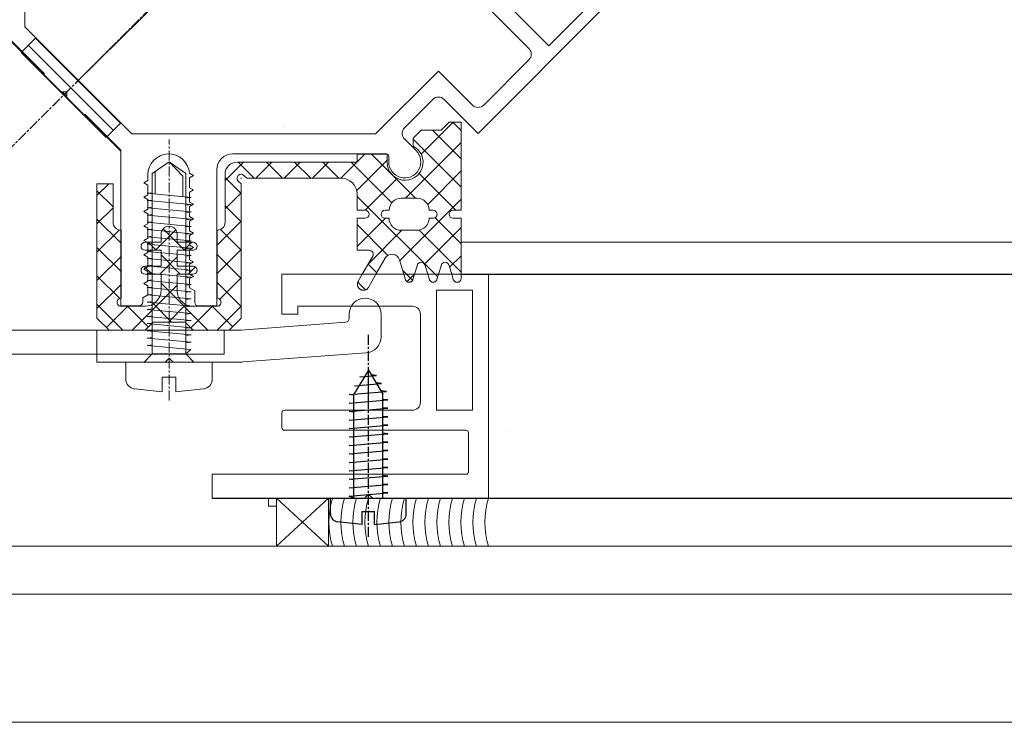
# Model space of a CAD drawing. Header units: inches. Extents: x -647532 to 3008597, y -136987 to 2557681.
# Tile 43 of 153: x 45382 to 45505, y 36270 to 36358. Entities that reach past the tile are written whole.
import ezdxf
from ezdxf import colors
from ezdxf.entities.mleader import LeaderData, LeaderLine
from ezdxf.enums import TextEntityAlignment as Align
from ezdxf.math import Vec2, Vec3

# ---------------------------------------------------------------- set-up
doc = ezdxf.new("R2010")
doc.units = ezdxf.units.IN
doc.header["$MEASUREMENT"] = 0
for name, pattern in [('BIAL-IT1I-KGD-001-IN-DWG-141 LEVEL 2 - OVERALL FIRE EXIT PLAN$0$CENTER', [2, 1.25, -0.25, 0.25, -0.25]), ('BIAL-IT1I-KGD-001-IN-DWG-141 LEVEL 2 - OVERALL FIRE EXIT PLAN$0$DASHED', [0.75, 0.5, -0.25]), ('BIAL-IT1I-KGD-001-IN-DWG-141 LEVEL 2 - OVERALL FIRE EXIT PLAN$0$HIDDEN', [9.525, 6.35, -3.175])]:
    doc.linetypes.add(name, pattern=pattern)
doc.layers.add('ARCH', color=8, linetype='Continuous')
for name, color, linetype, lineweight in [('FURN', 8, 'Continuous', 5), ('FURN-HATCH', 8, 'Continuous', 5), ('YD-EXTERNAL 1', 8, 'Continuous', 5)]:
    doc.layers.add(name, color=color, linetype=linetype, lineweight=lineweight)
doc.styles.add('ARIAL', font='arial.ttf')
doc.styles.get("Standard").update_dxf_attribs({"font": 'arial.ttf'})

# ---------------------------------------------------------------- blocks, each defined once
blk = doc.blocks.new('BIAL-IT1I-KGD-001-IN-DWG-141 LEVEL 2 - OVERALL FIRE EXIT PLAN$0$A$C258E6B3D')
for p, q in [((12687.52, 2476.44), (12687.52, 276.03)), ((12725.52, 191.35), (12725.52, 2476.44)), ((12731.52, 2476.44), (12731.52, 191.35)), ((12747.52, 172.55), (12747.52, 2476.44)), ((12658, 294.05), (12673.91, 278.14)), ((12662.95, 286.98), (12658, 291.93)), ((12654.11, 278.14), (12662.95, 286.98)), ((12637.49, 258.7), (12663.3, 284.51)), ((12664.72, 284.51), (12670.37, 278.85)), ((12711.02, 282.03), (12711.02, 282.03)), ((12711.02, 282.03), (12711.02, 282.03)), ((12673.91, 278.14), (12669.66, 273.9)), ((12670.37, 277.44), (12666.13, 273.19)), ((12673.57, 276.03), (12672.52, 274.98)), ((12677.11, 276.03), (12673.52, 272.44)), ((12680.65, 276.03), (12674.65, 270.03)), ((12682.02, 269.08), (12675.07, 276.03)), ((12682.79, 271.85), (12678.61, 276.03)), ((12689.81, 268.36), (12682.14, 276.03)), ((12687.72, 276.03), (12684.46, 272.77)), ((12690.25, 271.46), (12685.68, 276.03)), ((12691.25, 276.03), (12686, 270.78)), ((12690.65, 274.59), (12689.21, 276.03)), ((12676.52, 271.05), (12672.52, 275.05)), ((12683.52, 275.37), (12678.93, 270.78)), ((12691.52, 274.86), (12690.36, 274.51)), ((12666.13, 273.19), (12673.98, 265.34)), ((12669.66, 272.49), (12673.2, 268.95)), ((12691.86, 273.1), (12681.79, 263.03)), ((12692.43, 272.81), (12692.3, 272.95)), ((12673.52, 271.03), (12674.52, 270.03)), ((12675.5, 270.03), (12674.52, 270.03)), ((12674.61, 268.95), (12676.07, 270.41)), ((12682.02, 270.34), (12676.52, 264.84)), ((12692.26, 269.97), (12691.01, 268.71)), ((12692.44, 269.27), (12691.5, 270.21)), ((12690.2, 264.44), (12686.02, 268.62)), ((12677.48, 266.99), (12676.78, 266.99)), ((12682.58, 267.36), (12677.52, 262.3)), ((12683.52, 264.05), (12679.54, 268.03)), ((12676.48, 266.69), (12676.48, 247.49)), ((12677.52, 266.78), (12676.52, 266.78)), ((12681.06, 262.98), (12677.25, 266.78)), ((12688.07, 263.03), (12684.52, 266.58)), ((12689.16, 266.87), (12685.32, 263.03)), ((12699.35, 266.03), (12696.52, 266.03)), ((12699.35, 266.03), (12696.53, 266.03)), ((12673.98, 265.34), (12673.98, 234.88)), ((12691.33, 265.5), (12690.24, 264.42)), ((12677.47, 263.03), (12676.52, 263.98)), ((12693.47, 264.1), (12692.49, 263.13)), ((12702.48, 248.75), (12701.34, 264.18)), ((12702.48, 248.75), (12701.34, 264.18)), ((12677.52, 263.03), (12676.52, 263.03)), ((12679.52, 260.98), (12677.52, 262.98)), ((12684.54, 263.03), (12684.52, 263.05)), ((12696.52, 262.03), (12697.03, 262.03)), ((12696.52, 262.03), (12697.03, 262.03)), ((12697.52, 261.57), (12698.49, 248.53)), ((12697.52, 261.57), (12698.49, 248.53)), ((12679.52, 260.76), (12677.52, 258.76)), ((12679.52, 257.44), (12677.52, 259.44)), ((12679.52, 257.23), (12677.52, 255.23)), ((12679.52, 253.91), (12677.52, 255.91)), ((12679.52, 253.69), (12677.52, 251.69)), ((12679.52, 250.37), (12677.52, 252.37)), ((12679.52, 250.16), (12677.52, 248.16)), ((12679.82, 246.53), (12677.52, 248.84)), ((12681.43, 248.53), (12679.43, 246.53)), ((12683.36, 246.53), (12681.36, 248.53)), ((12684.97, 248.53), (12682.97, 246.53)), ((12687.89, 245.53), (12684.89, 248.53)), ((12688.5, 248.53), (12685.93, 245.96)), ((12691.43, 245.53), (12688.43, 248.53)), ((12692.04, 248.53), (12689.04, 245.53)), ((12694.64, 245.86), (12691.97, 248.53)), ((12695.57, 248.53), (12692.57, 245.53)), ((12698.49, 245.54), (12695.5, 248.53)), ((12698.49, 248.53), (12698.49, 230.53)), ((12698.49, 248.53), (12698.49, 230.53)), ((12702.49, 240.03), (12702.49, 248.61)), ((12702.49, 240.03), (12702.49, 248.61)), ((12698.05, 247.47), (12695.52, 244.94)), ((12698.49, 242.32), (12698.49, 247.03)), ((12698.49, 213.08), (12698.49, 246.42)), ((12698.49, 246.42), (12701.49, 246.42)), ((12701.49, 246.42), (12701.49, 213.08)), ((12678.48, 245.49), (12695.48, 245.49)), ((12695.48, 245.49), (12695.48, 243.24)), ((12698.23, 242.27), (12695.52, 244.98)), ((12704.62, 244.93), (12702.49, 244.93)), ((12702.49, 244.93), (12702.49, 234.13)), ((12698.49, 244.38), (12692.64, 238.53)), ((12706.23, 240.38), (12705.86, 243.81)), ((12679.18, 242.59), (12678.89, 242.09)), ((12679.47, 242.09), (12679.18, 242.59)), ((12680.98, 242.59), (12680.7, 242.09)), ((12681.27, 242.09), (12680.98, 242.59)), ((12682.78, 242.59), (12682.5, 242.09)), ((12683.07, 242.09), (12682.78, 242.59)), ((12684.58, 242.59), (12684.3, 242.09)), ((12684.87, 242.09), (12684.58, 242.59)), ((12686.38, 242.59), (12686.1, 242.09)), ((12686.67, 242.09), (12686.38, 242.59)), ((12688.18, 242.59), (12687.9, 242.09)), ((12688.47, 242.09), (12688.18, 242.59)), ((12689.98, 242.59), (12689.7, 242.09)), ((12690.27, 242.09), (12689.98, 242.59)), ((12691.52, 241.91), (12690.61, 242.82)), ((12691.78, 242.59), (12691.5, 242.09)), ((12692.07, 242.09), (12691.78, 242.59)), ((12693.58, 242.74), (12693.21, 242.09)), ((12694.98, 242.74), (12693.58, 242.74)), ((12701.45, 241.63), (12702.49, 242.64)), ((12677.46, 239.53), (12678.92, 241.63)), ((12677.46, 239.53), (12679.28, 241.27)), ((12701.45, 241.63), (12678.92, 241.63)), ((12681.82, 241.27), (12679.28, 241.27)), ((12680.7, 242.09), (12679.47, 242.09)), ((12682.5, 242.09), (12681.27, 242.09)), ((12681.91, 242.28), (12681.4, 236.79)), ((12681.98, 241.63), (12681.91, 242.28)), ((12682.82, 242.28), (12682.31, 236.79)), ((12682.89, 241.63), (12682.82, 242.28)), ((12684.3, 242.09), (12683.07, 242.09)), ((12683.73, 242.28), (12683.21, 236.79)), ((12683.8, 241.63), (12683.73, 242.28)), ((12684.64, 242.28), (12684.12, 236.79)), ((12684.7, 241.63), (12684.64, 242.28)), ((12686.1, 242.09), (12684.87, 242.09)), ((12685.54, 242.28), (12685.03, 236.79)), ((12685.61, 241.63), (12685.54, 242.28)), ((12688.52, 241.48), (12685.84, 238.8)), ((12686.45, 242.28), (12685.93, 236.79)), ((12686.52, 241.63), (12686.45, 242.28)), ((12687.9, 242.09), (12686.67, 242.09)), ((12687.36, 242.28), (12686.84, 236.79)), ((12687.42, 241.63), (12687.36, 242.28)), ((12688.52, 241.37), (12687.52, 242.37)), ((12688.26, 242.28), (12687.75, 236.79)), ((12688.33, 241.63), (12688.26, 242.28)), ((12689.7, 242.09), (12688.47, 242.09)), ((12689.17, 242.28), (12688.66, 236.79)), ((12689.24, 241.63), (12689.17, 242.28)), ((12690.08, 242.28), (12689.56, 236.79)), ((12690.15, 241.63), (12690.08, 242.28)), ((12691.5, 242.09), (12690.27, 242.09)), ((12690.99, 242.28), (12690.47, 236.79)), ((12691.05, 241.63), (12690.99, 242.28)), ((12691.89, 242.28), (12691.38, 236.79)), ((12691.96, 241.63), (12691.89, 242.28)), ((12693.21, 242.09), (12692.07, 242.09)), ((12692.8, 242.28), (12692.28, 236.79)), ((12692.87, 241.63), (12692.8, 242.28)), ((12693.71, 242.28), (12693.19, 236.79)), ((12693.77, 241.63), (12693.71, 242.28)), ((12694.61, 242.28), (12694.1, 236.79)), ((12694.68, 241.63), (12694.61, 242.28)), ((12695.52, 242.28), (12695.01, 236.79)), ((12697.49, 239.47), (12695.31, 241.65)), ((12695.59, 241.63), (12695.52, 242.28)), ((12696.43, 242.28), (12695.91, 236.79)), ((12696.5, 241.63), (12696.43, 242.28)), ((12697.29, 242.28), (12696.78, 236.79)), ((12697.36, 241.63), (12697.29, 242.28)), ((12698.2, 242.28), (12697.69, 236.79)), ((12698.27, 241.63), (12698.2, 242.28)), ((12699.11, 242.28), (12698.59, 236.79)), ((12699.17, 241.63), (12699.11, 242.28)), ((12700.01, 242.28), (12699.5, 236.79)), ((12700.08, 241.63), (12700.01, 242.28)), ((12700.93, 242.26), (12700.41, 236.79)), ((12701.45, 241.63), (12700.93, 242.26)), ((12701.45, 241.63), (12701.45, 237.44)), ((12667.29, 228.19), (12655.43, 240.23)), ((12688.52, 237.84), (12685.98, 240.37)), ((12691.52, 240.94), (12689.11, 238.53)), ((12691.52, 238.37), (12689.36, 240.53)), ((12698.49, 234.94), (12692.89, 240.53)), ((12701.99, 239.53), (12702.49, 240.03)), ((12701.99, 239.53), (12702.49, 240.03)), ((12706.23, 240.38), (12704.37, 240.38)), ((12704.37, 240.38), (12704.37, 238.68)), ((12677.46, 239.53), (12678.92, 237.44)), ((12697.49, 239.84), (12695.22, 237.58)), ((12702.49, 239.03), (12701.99, 239.53)), ((12702.49, 239.03), (12701.99, 239.53)), ((12702.49, 230.53), (12702.49, 239.03)), ((12702.49, 230.53), (12702.49, 239.03)), ((12681.49, 237.8), (12678.68, 237.8)), ((12688.52, 237.94), (12687.52, 236.94)), ((12706.23, 238.68), (12704.37, 238.68)), ((12705.86, 235.25), (12706.23, 238.68)), ((12701.45, 237.44), (12678.92, 237.44)), ((12679.08, 236.89), (12679.8, 236.89)), ((12679.8, 236.89), (12680.08, 236.39)), ((12680.08, 236.39), (12680.37, 236.89)), ((12680.37, 236.89), (12681.6, 236.89)), ((12681.4, 236.79), (12681.33, 237.44)), ((12681.6, 236.89), (12681.88, 236.39)), ((12681.88, 236.39), (12682.17, 236.89)), ((12682.17, 236.89), (12683.4, 236.89)), ((12682.31, 236.79), (12682.24, 237.44)), ((12683.21, 236.79), (12683.15, 237.44)), ((12683.4, 236.89), (12683.68, 236.39)), ((12683.68, 236.39), (12683.97, 236.89)), ((12683.97, 236.89), (12685.2, 236.89)), ((12684.12, 236.79), (12684.05, 237.44)), ((12685.03, 236.79), (12684.96, 237.44)), ((12685.2, 236.89), (12685.48, 236.39)), ((12685.48, 236.39), (12685.77, 236.89)), ((12685.77, 236.89), (12687, 236.89)), ((12685.93, 236.79), (12685.87, 237.44)), ((12686.84, 236.79), (12686.78, 237.44)), ((12687, 236.89), (12687.28, 236.39)), ((12687.28, 236.39), (12687.57, 236.89)), ((12687.57, 236.89), (12688.8, 236.89)), ((12687.75, 236.79), (12687.68, 237.44)), ((12688.66, 236.79), (12688.59, 237.44)), ((12688.8, 236.89), (12689.08, 236.39)), ((12689.08, 236.39), (12689.37, 236.89)), ((12689.37, 236.89), (12690.6, 236.89)), ((12689.56, 236.79), (12689.5, 237.44)), ((12690.47, 236.79), (12690.4, 237.44)), ((12691.52, 237.41), (12690.53, 236.42)), ((12690.6, 236.89), (12690.88, 236.39)), ((12690.88, 236.39), (12691.17, 236.89)), ((12691.17, 236.89), (12692.4, 236.89)), ((12691.38, 236.79), (12691.31, 237.44)), ((12692.28, 236.79), (12692.22, 237.44)), ((12692.4, 236.89), (12692.68, 236.39)), ((12692.68, 236.39), (12692.97, 236.89)), ((12692.97, 236.89), (12694.11, 236.89)), ((12693.19, 236.79), (12693.13, 237.44)), ((12694.1, 236.79), (12694.03, 237.44)), ((12694.11, 236.89), (12694.48, 236.24)), ((12694.48, 236.24), (12694.98, 236.24)), ((12695.01, 236.79), (12694.94, 237.44)), ((12698.1, 236.92), (12695.52, 234.34)), ((12695.91, 236.79), (12695.85, 237.44)), ((12696.78, 236.79), (12696.71, 237.44)), ((12697.69, 236.79), (12697.62, 237.44)), ((12698.49, 232.03), (12698.49, 236.53)), ((12698.59, 236.79), (12698.53, 237.44)), ((12699.5, 236.79), (12699.43, 237.44)), ((12700.41, 236.79), (12700.34, 237.44)), ((12700.41, 236.79), (12700.34, 237.44)), ((12701.45, 237.44), (12702.49, 236.43)), ((12695.48, 235.74), (12695.48, 233.49)), ((12673.98, 234.88), (12660.6, 221.5)), ((12698.49, 233.77), (12695.25, 230.53)), ((12698.17, 231.72), (12695.52, 234.37)), ((12704.62, 234.13), (12702.49, 234.13)), ((12672.6, 233.49), (12661.99, 222.89)), ((12672.64, 233.45), (12662.03, 222.84)), ((12673.52, 232.57), (12662.92, 221.96)), ((12676.13, 233.49), (12669.41, 226.78)), ((12674.37, 231.72), (12672.6, 233.49)), ((12695.48, 233.49), (12676.13, 233.49)), ((12687.64, 233.53), (12684.64, 230.53)), ((12688.75, 230.53), (12685.99, 233.29)), ((12691.18, 233.53), (12688.18, 230.53)), ((12692.29, 230.53), (12689.29, 233.53)), ((12694.55, 233.37), (12691.71, 230.53)), ((12695.82, 230.53), (12692.82, 233.53)), ((12663.77, 221.11), (12674.37, 231.72)), ((12674.41, 231.68), (12663.8, 221.07)), ((12681.68, 230.53), (12680.23, 231.99)), ((12683.11, 232.53), (12681.11, 230.53)), ((12685.22, 230.53), (12683.22, 232.53)), ((12698.49, 230.53), (12702.49, 230.53)), ((12698.49, 230.53), (12702.49, 230.53)), ((12669.41, 226.78), (12668.71, 226.78)), ((12668.71, 226.78), (12668.71, 226.07)), ((12668.71, 226.07), (12661.99, 219.35)), ((12661.99, 222.89), (12663.77, 221.11)), ((12660.6, 221.5), (12630.15, 221.5))]:
    blk.add_line(p, q)
at = {"lineweight": -3, "ltscale": 1000}
for p, q in [((12691.52, 276.03), (12691.52, 2476.44)), ((12719.52, 244.94), (12719.52, 2476.44))]:
    blk.add_line(p, q, dxfattribs=at)
at = {"linetype": 'BIAL-IT1I-KGD-001-IN-DWG-141 LEVEL 2 - OVERALL FIRE EXIT PLAN$0$CENTER'}
for p, q in [((11989.4, 906.08), (12756.28, 139.2)), ((12010.58, 884.9), (12777.46, 118.03)), ((12707.3, 239.53), (12674.66, 239.53))]:
    blk.add_line(p, q, dxfattribs=at)
at = {"linetype": 'ByBlock'}
for p, q in [((12719.52, 279.44), (12691.52, 279.44)), ((12691.52, 279.44), (12691.52, 253.64)), ((12719.52, 264.94), (12719.52, 279.44)), ((12693.52, 277.44), (12708.52, 277.44)), ((12693.52, 272.94), (12693.52, 277.44)), ((12708.52, 277.44), (12708.52, 272.94)), ((12711.32, 276.94), (12716.22, 276.94)), ((12711.02, 253.94), (12711.02, 276.64)), ((12716.52, 276.64), (12716.52, 244.94)), ((12708.52, 272.94), (12693.52, 272.94)), ((12696.52, 270.94), (12707.52, 270.94)), ((12695.52, 255.64), (12695.52, 269.94)), ((12708.52, 269.94), (12708.52, 253.94)), ((12719.02, 264.44), (12719.52, 264.94)), ((12719.52, 263.94), (12719.02, 264.44)), ((12719.52, 252.94), (12719.52, 263.94)), ((12719.52, 252.94), (12725.52, 259.44)), ((12725.52, 252.94), (12719.52, 259.44)), ((12719.52, 252.94), (12719.52, 259.44)), ((12719.52, 259.44), (12725.52, 259.44)), ((12725.52, 259.44), (12725.52, 252.94)), ((12696.52, 255.64), (12695.52, 255.64)), ((12696.52, 253.64), (12696.52, 255.64)), ((12691.52, 253.64), (12696.52, 253.64)), ((12708.82, 253.64), (12710.72, 253.64)), ((12725.52, 252.94), (12719.52, 252.94)), ((12720.52, 252.94), (12719.52, 252.94)), ((12720.52, 251.94), (12720.52, 252.94)), ((12719.52, 244.94), (12719.52, 251.94)), ((12719.52, 251.94), (12720.52, 251.94)), ((12716.52, 244.94), (12719.52, 244.94)), ((12719.52, 244.94), (12719.52, 244.94))]:
    blk.add_line(p, q, dxfattribs=at)
at = {"linetype": 'BIAL-IT1I-KGD-001-IN-DWG-141 LEVEL 2 - OVERALL FIRE EXIT PLAN$0$DASHED'}
blk.add_line((12725.52, 279.44), (12725.52, 191.35), dxfattribs=at)
at = {"linetype": 'Continuous'}
for p, q in [((12683.52, 276.03), (12672.52, 276.03)), ((12672.52, 276.03), (12672.52, 274.53)), ((12683.52, 275.03), (12683.52, 276.03)), ((12691.52, 276.03), (12684.52, 276.03)), ((12684.52, 276.03), (12684.52, 275.03)), ((12672.52, 274.53), (12673.52, 273.53)), ((12673.52, 273.53), (12673.52, 271.03)), ((12691.52, 273.21), (12690.36, 273.56)), ((12683.52, 272.53), (12683.52, 272.03)), ((12684.52, 272.53), (12684.52, 272.03)), ((12691.52, 271.86), (12690.36, 271.51)), ((12682.02, 270.53), (12682.02, 268.53)), ((12686.02, 270.53), (12686.02, 268.53)), ((12691.52, 270.21), (12690.36, 270.56)), ((12691.52, 268.86), (12689.73, 268.34)), ((12683.52, 266.53), (12683.52, 267.03)), ((12684.52, 266.53), (12684.52, 267.03)), ((12676.52, 263.03), (12676.52, 266.78)), ((12691.52, 265.39), (12689.52, 266.52)), ((12688.52, 263.03), (12688.52, 264.55)), ((12691.52, 263.68), (12689.27, 264.98)), ((12683.52, 263.03), (12683.52, 264.03)), ((12684.52, 263.03), (12684.52, 264.03)), ((12677.52, 248.03), (12677.52, 263.03)), ((12683.52, 263.03), (12681.52, 263.03)), ((12688.52, 263.03), (12684.52, 263.03)), ((12679.52, 261.03), (12679.52, 249.24)), ((12679.52, 249.24), (12679.16, 248.88)), ((12679.57, 248.53), (12679.47, 248.53)), ((12679.52, 248.58), (12679.52, 248.48)), ((12680.23, 248.53), (12679.87, 248.17)), ((12696.99, 248.53), (12680.23, 248.53)), ((12698.49, 247.03), (12696.99, 248.53)), ((12679.87, 248.17), (12679.87, 248.17)), ((12679.02, 246.53), (12685.02, 246.53)), ((12686.02, 245.53), (12694.52, 245.53)), ((12695.52, 245.53), (12695.52, 242.53)), ((12687.52, 242.53), (12687.52, 240.53)), ((12688.52, 240.53), (12688.52, 242.53)), ((12690.52, 242.53), (12690.52, 240.53)), ((12691.52, 240.53), (12691.52, 242.53)), ((12698.49, 242.53), (12697.49, 241.53)), ((12697.49, 237.53), (12697.49, 241.53)), ((12687.52, 240.53), (12686.52, 240.53)), ((12690.52, 240.53), (12688.52, 240.53)), ((12693.52, 240.53), (12691.52, 240.53)), ((12686.52, 238.53), (12687.52, 238.53)), ((12687.52, 238.53), (12687.52, 236.53)), ((12688.52, 238.53), (12690.52, 238.53)), ((12688.52, 236.53), (12688.52, 238.53)), ((12690.52, 238.53), (12690.52, 236.53)), ((12691.52, 238.53), (12693.52, 238.53)), ((12691.52, 236.53), (12691.52, 238.53)), ((12698.49, 236.53), (12697.49, 237.53)), ((12695.52, 236.53), (12695.52, 233.53)), ((12694.52, 233.53), (12686.02, 233.53)), ((12685.02, 232.53), (12680.23, 232.53)), ((12680.23, 232.53), (12680.23, 230.53)), ((12698.49, 232.03), (12696.99, 230.53)), ((12680.23, 230.53), (12696.99, 230.53))]:
    blk.add_line(p, q, dxfattribs=at)
at = {"linetype": 'BIAL-IT1I-KGD-001-IN-DWG-141 LEVEL 2 - OVERALL FIRE EXIT PLAN$0$HIDDEN'}
for p, q in [((12692.02, 276.03), (12691.52, 276.03)), ((12692.16, 275.05), (12691.52, 274.86)), ((12692.17, 273.01), (12691.52, 273.21)), ((12692.17, 272.06), (12691.52, 271.86)), ((12692.17, 270.01), (12691.52, 270.21)), ((12692.17, 269.06), (12691.52, 268.86)), ((12693.16, 264.46), (12691.52, 265.39)), ((12692.39, 263.17), (12691.52, 263.68)), ((12676, 233.49), (12668.99, 226.49)), ((12690.25, 233.49), (12676, 233.49)), ((12661.99, 219.48), (12668.99, 226.49))]:
    blk.add_line(p, q, dxfattribs=at)
at = {"lineweight": -3}
for p, q in [((12719.52, 259.71), (12719.52, 269.18)), ((12721.47, 269.18), (12719.52, 269.18)), ((12722.81, 265.21), (12722.46, 268.29)), ((12705.16, 266.08), (12705.1, 265.4)), ((12705.45, 262.7), (12705.16, 266.08)), ((12706.17, 266.69), (12706.11, 266.01)), ((12706.57, 262.03), (12706.17, 266.69)), ((12719.52, 266.25), (12706.49, 266.25)), ((12707.21, 266.86), (12707.16, 266.25)), ((12707.62, 262.03), (12707.21, 266.86)), ((12708.27, 266.86), (12708.22, 266.25)), ((12708.68, 262.03), (12708.27, 266.86)), ((12709.33, 266.86), (12709.28, 266.25)), ((12709.74, 262.03), (12709.33, 266.86)), ((12710.39, 266.86), (12710.33, 266.25)), ((12710.8, 262.03), (12710.39, 266.86)), ((12711.45, 266.86), (12711.39, 266.25)), ((12711.86, 262.03), (12711.45, 266.86)), ((12712.5, 266.86), (12712.45, 266.25)), ((12712.91, 262.03), (12712.5, 266.86)), ((12713.56, 266.86), (12713.51, 266.25)), ((12713.97, 262.03), (12713.56, 266.86)), ((12714.62, 266.86), (12714.57, 266.25)), ((12715.03, 262.03), (12714.62, 266.86)), ((12715.68, 266.86), (12715.63, 266.25)), ((12716.09, 262.03), (12715.68, 266.86)), ((12716.74, 266.86), (12716.68, 266.25)), ((12717.15, 262.03), (12716.74, 266.86)), ((12717.79, 266.86), (12717.74, 266.25)), ((12718.21, 262.03), (12717.79, 266.86)), ((12718.85, 266.86), (12718.8, 266.25)), ((12718.85, 266.86), (12718.8, 266.25)), ((12719.27, 262.04), (12718.85, 266.86)), ((12704.16, 265.47), (12704.1, 264.79)), ((12704.33, 263.37), (12704.16, 265.47)), ((12722.81, 265.21), (12721.17, 265.21)), ((12721.17, 263.68), (12721.17, 265.21)), ((12707.47, 264.44), (12703.52, 264.44)), ((12704.38, 263.92), (12704.33, 263.37)), ((12722.81, 263.68), (12721.17, 263.68)), ((12722.81, 263.68), (12722.46, 260.59)), ((12705.5, 263.24), (12705.45, 262.7)), ((12719.52, 262.64), (12706.49, 262.64)), ((12706.62, 262.64), (12706.57, 262.03)), ((12707.68, 262.64), (12707.62, 262.03)), ((12708.74, 262.64), (12708.68, 262.03)), ((12709.79, 262.64), (12709.74, 262.03)), ((12710.85, 262.64), (12710.8, 262.03)), ((12711.91, 262.64), (12711.86, 262.03)), ((12712.97, 262.64), (12712.91, 262.03)), ((12714.03, 262.64), (12713.97, 262.03)), ((12715.09, 262.64), (12715.03, 262.03)), ((12716.14, 262.64), (12716.09, 262.03)), ((12717.2, 262.64), (12717.15, 262.03)), ((12718.26, 262.64), (12718.21, 262.03)), ((12719.52, 262.64), (12719.27, 262.04)), ((12721.47, 259.71), (12719.52, 259.71))]:
    blk.add_line(p, q, dxfattribs=at)
at = {"linetype": 'Continuous', "lineweight": -3}
for q in [(12706.49, 266.25), (12706.49, 262.64)]:
    blk.add_line((12703.52, 264.44), q, dxfattribs=at)
at = {"linetype": 'BIAL-IT1I-KGD-001-IN-DWG-141 LEVEL 2 - OVERALL FIRE EXIT PLAN$0$CENTER', "lineweight": -3}
blk.add_line((12724.33, 264.44), (12698.94, 264.44), dxfattribs=at)
for centre, radius, start, end in [((12664.01, 283.8), 1, 45, 135), ((12669.67, 278.14), 1, 315, 45), ((12670.37, 273.19), 1, 135, 225), ((12677.52, 269.03), 2.25, 270, 153.6122), ((12677.48, 268.99), 2, 269.9951, 135), ((12673.91, 269.66), 1, 225, 315), ((12676.78, 266.69), 0.3, 90, 180), ((12696.52, 264.03), 2, 90, 270), ((12699.35, 264.03), 2, 4.2364, 90), ((12699.35, 264.03), 2, 4.2364, 90), ((12697.03, 261.53), 0.5, 4.2364, 90), ((12697.03, 261.53), 0.5, 4.2364, 90), ((12700.49, 248.61), 2, 360, 4.2364), ((12700.49, 248.61), 2, 360, 4.2364), ((12678.48, 247.49), 2, 180, 270), ((12704.62, 243.68), 1.25, 6.1774, 90), ((12694.98, 243.24), 0.5, 270, 0), ((12679.08, 239.49), 2.6, 94.2528, 269.9957), ((12694.98, 235.74), 0.5, 0, 90), ((12704.62, 235.38), 1.25, 270, 353.8226)]:
    blk.add_arc(centre, radius, start, end)
at = {"linetype": 'ByBlock'}
for centre, radius, start, end in [((12722.52, 289.35), 10.35, 253.1483, 286.8517), ((12711.32, 276.64), 0.3, 90, 180), ((12716.22, 276.64), 0.3, 0, 90), ((12722.52, 287.85), 10.35, 253.1483, 286.8517), ((12722.52, 286.35), 10.35, 253.1483, 286.8517), ((12722.52, 284.85), 10.35, 253.1483, 286.8517), ((12722.52, 283.35), 10.35, 253.1483, 286.8517), ((12722.52, 281.85), 10.35, 253.1483, 286.8517), ((12696.52, 269.94), 1, 90, 180), ((12707.52, 269.94), 1, 360, 90), ((12722.52, 280.35), 10.35, 253.1483, 286.8517), ((12722.52, 278.85), 10.35, 253.1483, 286.8517), ((12722.52, 277.35), 10.35, 253.1483, 286.8517), ((12722.52, 275.85), 10.35, 253.1483, 286.8517), ((12722.52, 274.35), 10.35, 253.1483, 286.8517), ((12722.52, 272.85), 10.35, 253.1483, 286.8517), ((12722.52, 271.35), 10.35, 253.1483, 286.8517), ((12722.52, 269.85), 10.35, 253.1483, 286.8517), ((12671.02, 253.96), 2, 359.9908, 0), ((12708.82, 253.94), 0.3, 180, 270), ((12710.72, 253.94), 0.3, 270, 0)]:
    blk.add_arc(centre, radius, start, end, dxfattribs=at)
at = {"linetype": 'BIAL-IT1I-KGD-001-IN-DWG-141 LEVEL 2 - OVERALL FIRE EXIT PLAN$0$HIDDEN'}
for centre, radius, start, end in [((12692.02, 275.53), 0.5, 286.1728, 90), ((12692.02, 272.53), 0.5, 287.5898, 72.4102), ((12692.02, 269.53), 0.5, 287.5898, 72.4102), ((12692.77, 263.82), 0.75, 240, 60)]:
    blk.add_arc(centre, radius, start, end, dxfattribs=at)
at = {"linetype": 'Continuous'}
for centre, radius, start, end in [((12684.02, 275.03), 0.5, 180, 0), ((12690.52, 274.03), 0.5, 108.4349, 251.5651), ((12683.52, 270.53), 1.5, 90, 180), ((12684.02, 272.53), 0.5, 0, 180), ((12684.52, 270.53), 1.5, 0, 90), ((12690.52, 271.03), 0.5, 108.4349, 251.5651), ((12683.52, 268.53), 1.5, 180, 270), ((12684.52, 268.53), 1.5, 270, 0), ((12690.02, 267.38), 1, 106.8813, 240), ((12684.02, 266.53), 0.5, 180, 0), ((12684.02, 264.03), 0.5, 0, 180), ((12689.02, 264.55), 0.5, 60, 180), ((12681.52, 261.03), 2, 90.0028, 180.0028), ((12679.52, 248.53), 0.5, 134.8434, 314.4733), ((12679.02, 248.03), 1.5, 180, 270), ((12685.02, 245.53), 1, 360, 90), ((12695.02, 245.53), 0.5, 0, 180.0057), ((12688.02, 242.53), 0.5, 0, 180), ((12691.02, 242.53), 0.5, 0, 180), ((12693.52, 242.53), 2, 270, 0), ((12686.52, 239.53), 1, 90, 270), ((12693.52, 236.53), 2, 0, 90), ((12688.02, 236.53), 0.5, 180, 0), ((12691.02, 236.53), 0.5, 180, 0), ((12685.02, 233.53), 1, 269.9977, 0), ((12685.02, 233.53), 1, 269.9977, 0), ((12685.02, 233.53), 1, 269.9977, 0), ((12695.02, 233.53), 0.5, 179.9943, 0)]:
    blk.add_arc(centre, radius, start, end, dxfattribs=at)
at = {"lineweight": -3}
for centre, start, end in [((12721.47, 268.18), 6.4245, 90), ((12721.47, 260.71), 270, 353.5755)]:
    blk.add_arc(centre, 1, start, end, dxfattribs=at)
blk = doc.blocks.new('_TagSlot')
at = {"color": 0, "linetype": 'ByBlock', "lineweight": -2, "transparency": 16777216}
for p, q in [((-4, 4), (4, 4)), ((-4, -4), (4, -4))]:
    blk.add_line(p, q, dxfattribs=at)
for centre, start, end in [((-4, 0), 90, 270), ((4, 0), 270, 90)]:
    blk.add_arc(centre, 4, start, end, dxfattribs=at)
at = {"layer": 'FURN', "color": 0, "transparency": 16777216, "style": 'ARIAL'}
blk.add_attdef('M-01', text='', height=2.5, dxfattribs=at).set_placement((0, -1.5), align=Align.CENTER)
blk = doc.blocks.new('_DotSmall')
at = {"color": 0, "linetype": 'ByBlock', "const_width": 0.5}
blk.add_lwpolyline([(-0.0625, 0, 1), (0.0625, 0, 1)], format="xyb", close=True, dxfattribs=at)
blk = doc.blocks.new('ARCH')
at = {"layer": 'YD-EXTERNAL 1', "rotation": 269.9999999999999}
blk.add_blockref('BIAL-IT1I-KGD-001-IN-DWG-141 LEVEL 2 - OVERALL FIRE EXIT PLAN$0$A$C258E6B3D', (45160.642, 49017.883), dxfattribs=at)
at = {"layer": 'FURN-HATCH', "linetype": 'Continuous'}
ml = blk.add_multileader_block('Standard', dxfattribs=at)
ml.set_content('_TagSlot', color=256, scale=-11.71875)
ml.set_attribute('M-01', 'VNR1', width=0)
ml.set_leader_properties(color=256, linetype='ByLayer', lineweight=-1)
ml.set_arrow_properties(name='DOTSMALL')
ml.build(insert=Vec2(0, 0))
ml.multileader.update_dxf_attribs({"dogleg_length": 115.809, "arrow_head_size": 28.235})
ctx = ml.context
ctx.base_point, ctx.char_height, ctx.arrow_head_size, ctx.landing_gap_size, ctx.plane_origin = Vec3(101476.346, 52296.962), 200, 28.235, 4, Vec3(100757.024, 52076.672)
notes = []
notes.append((ctx, [(0, (0, 0, 0), (0, 0), (1, 0), 1, [])]))
ctx.block.insert, ctx.block.rotation, ctx.block.scale = Vec3(101570.096, 52296.962), 3.1415927, Vec3(-11.71875, 11.71875, 11.71875)
ml = blk.add_multileader_block('Standard', dxfattribs=at)
ml.set_content('_TagSlot', color=256, scale=-11.71875)
ml.set_attribute('M-01', 'VNR1', width=0)
ml.set_leader_properties(color=256, linetype='ByLayer', lineweight=-1)
ml.set_arrow_properties(name='DOTSMALL')
ml.build(insert=Vec2(0, 0))
ml.multileader.update_dxf_attribs({"dogleg_length": 115.809, "arrow_head_size": 28.235})
ctx = ml.context
ctx.base_point, ctx.char_height, ctx.arrow_head_size, ctx.landing_gap_size, ctx.plane_origin = Vec3(97954.669, 52254.917), 200, 28.235, 4, Vec3(97235.347, 52034.627)
notes.append((ctx, [(0, (0, 0, 0), (0, 0), (1, 0), 1, [])]))
ctx.block.insert, ctx.block.rotation, ctx.block.scale = Vec3(98048.419, 52254.917), 3.1415927, Vec3(-11.71875, 11.71875, 11.71875)
ml = blk.add_multileader_block('Standard', dxfattribs=at)
ml.set_content('_TagSlot', color=256, scale=-11.71875)
ml.set_attribute('M-01', 'VNR1', width=0)
ml.set_leader_properties(color=256, linetype='ByLayer', lineweight=-1)
ml.set_arrow_properties(name='DOTSMALL')
ml.build(insert=Vec2(0, 0))
ml.multileader.update_dxf_attribs({"dogleg_length": 115.809, "arrow_head_size": 28.235})
ctx = ml.context
ctx.base_point, ctx.char_height, ctx.arrow_head_size, ctx.landing_gap_size, ctx.plane_origin = Vec3(99751.234, 51693.272), 200, 28.235, 4, Vec3(99031.911, 51472.982)
notes.append((ctx, [(0, (0, 0, 0), (0, 0), (1, 0), 1, [])]))
ctx.block.insert, ctx.block.rotation, ctx.block.scale = Vec3(99844.984, 51693.272), 3.1415927, Vec3(-11.71875, 11.71875, 11.71875)
for ctx, leaders in notes:
    for number, flags, end, landing, length, lines in leaders:
        leader = LeaderData()
        leader.index, (leader.has_last_leader_line, leader.has_dogleg_vector, leader.attachment_direction) = number, flags
        leader.last_leader_point, leader.dogleg_vector, leader.dogleg_length = Vec3(end), Vec3(landing), length
        for number, points, colour, breaks in lines:
            line = LeaderLine()
            line.index, line.vertices, line.color, line.breaks = number, Vec3.list(points), colors.encode_raw_color(colour), breaks
            leader.lines.append(line)
        ctx.leaders.append(leader)

msp = doc.modelspace()

# ---------------------------------------------------------------- block references
at = {"layer": 'ARCH'}
msp.add_blockref('ARCH', (0, 0), dxfattribs=at)

doc.saveas('drawing.dxf')
